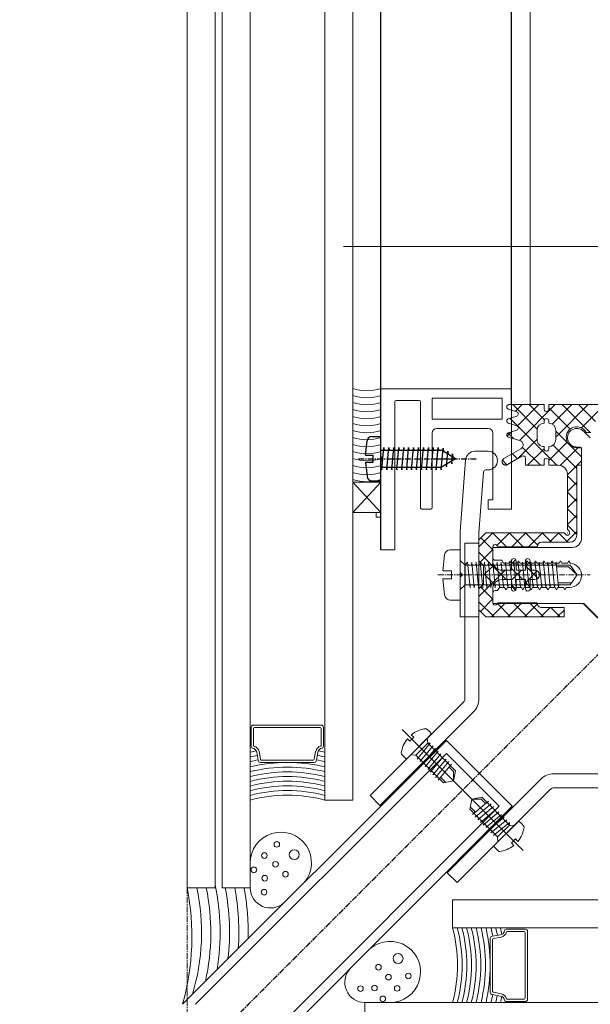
# Model space of a CAD drawing. Header units: inches. Extents: x -647532 to 3008597, y -136987 to 2557681.
# Tile 42 of 153: x 45259 to 45382, y 36270 to 36481. Entities that reach past the tile are written whole.
import ezdxf
from ezdxf import colors
from ezdxf.entities.mleader import LeaderData, LeaderLine
from ezdxf.enums import TextEntityAlignment as Align
from ezdxf.math import Vec2, Vec3

# ---------------------------------------------------------------- set-up
doc = ezdxf.new("R2010")
doc.units = ezdxf.units.IN
doc.header["$MEASUREMENT"] = 0
for name, pattern in [('BIAL-IT1I-KGD-001-IN-DWG-141 LEVEL 2 - OVERALL FIRE EXIT PLAN$0$CENTER', [2, 1.25, -0.25, 0.25, -0.25]), ('BIAL-IT1I-KGD-001-IN-DWG-141 LEVEL 2 - OVERALL FIRE EXIT PLAN$0$CENTER2', [28.575, 19.05, -3.175, 3.175, -3.175]), ('BIAL-IT1I-KGD-001-IN-DWG-141 LEVEL 2 - OVERALL FIRE EXIT PLAN$0$DASHED', [0.75, 0.5, -0.25]), ('BIAL-IT1I-KGD-001-IN-DWG-141 LEVEL 2 - OVERALL FIRE EXIT PLAN$0$HIDDEN', [9.525, 6.35, -3.175])]:
    doc.linetypes.add(name, pattern=pattern)
doc.layers.add('ARCH', color=8, linetype='Continuous')
for name, color, linetype, lineweight in [('FURN', 8, 'Continuous', 5), ('FURN-HATCH', 8, 'Continuous', 5), ('YD-EXTERNAL 1', 8, 'Continuous', 5)]:
    doc.layers.add(name, color=color, linetype=linetype, lineweight=lineweight)
doc.styles.add('ARIAL', font='arial.ttf')
doc.styles.get("Standard").update_dxf_attribs({"font": 'arial.ttf'})

# ---------------------------------------------------------------- blocks, each defined once
blk = doc.blocks.new('BIAL-IT1I-KGD-001-IN-DWG-141 LEVEL 2 - OVERALL FIRE EXIT PLAN$0$A$C258E6B3D')
for p, q in [((12585.52, 167.94), (12585.52, 2476.44)), ((12725.52, 191.35), (12725.52, 2476.44)), ((12731.52, 2476.44), (12731.52, 191.35)), ((12747.52, 172.55), (12747.52, 2476.44)), ((12698.49, 213.08), (12698.49, 246.42)), ((12701.49, 246.42), (12701.49, 213.08)), ((12668.71, 226.07), (12661.99, 219.35)), ((12619.38, 218.37), (12622.97, 221.96)), ((12624.36, 218.96), (12620.36, 222.96)), ((12619.38, 214.84), (12625.38, 220.84)), ((12626.33, 213.46), (12619.38, 220.41)), ((12625.08, 219.41), (12626.53, 220.87)), ((12625.38, 219.98), (12625.38, 220.96)), ((12625.08, 213.46), (12630.57, 218.96)), ((12628.05, 212.9), (12633.11, 217.96)), ((12628.49, 218.7), (12628.49, 218)), ((12628.63, 217.96), (12628.63, 218.96)), ((12632.43, 214.43), (12628.63, 218.23)), ((12628.79, 219), (12647.99, 219)), ((12647.99, 219), (12628.79, 219)), ((12632.38, 218.02), (12631.43, 218.96)), ((12632.38, 217.96), (12632.38, 218.96)), ((12634.43, 215.96), (12632.43, 217.96)), ((12634.65, 215.96), (12636.65, 217.96)), ((12637.97, 215.96), (12635.97, 217.96)), ((12638.18, 215.96), (12640.18, 217.96)), ((12641.5, 215.96), (12639.5, 217.96)), ((12641.72, 215.96), (12643.72, 217.96)), ((12645.04, 215.96), (12643.04, 217.96)), ((12645.25, 215.96), (12647.25, 217.96)), ((12648.88, 215.66), (12646.57, 217.96)), ((12655.88, 218.02), (12653.78, 216.56)), ((12655.88, 218.02), (12654.14, 216.2)), ((12655.88, 218.02), (12657.97, 216.56)), ((12661.99, 219.35), (12661.99, 200)), ((12623.57, 212.69), (12619.38, 216.88)), ((12620.04, 211.96), (12624.63, 216.55)), ((12631.36, 211.96), (12627.38, 215.95)), ((12646.88, 214.05), (12648.88, 216.05)), ((12649.99, 200), (12649.99, 217)), ((12653.4, 216.59), (12652.89, 216.3)), ((12652.89, 216.3), (12653.39, 216.01)), ((12653.39, 216.01), (12653.39, 214.79)), ((12653.78, 194.04), (12653.78, 216.56)), ((12654.14, 213.66), (12654.14, 216.2)), ((12657.61, 213.99), (12657.61, 216.81)), ((12657.97, 194.04), (12657.97, 216.56)), ((12658.59, 215.69), (12658.59, 216.4)), ((12659.09, 215.4), (12658.59, 215.69)), ((12658.59, 215.11), (12659.09, 215.4)), ((12664.88, 213.8), (12663.42, 215.26)), ((12627.05, 205.67), (12619.38, 213.34)), ((12622.31, 203.62), (12632.38, 213.7)), ((12648.88, 212.12), (12646.88, 214.12)), ((12653.39, 214.79), (12652.89, 214.5)), ((12652.89, 214.5), (12653.39, 214.21)), ((12653.14, 213.57), (12658.62, 214.08)), ((12653.78, 213.5), (12653.14, 213.57)), ((12653.14, 212.66), (12658.62, 213.18)), ((12653.39, 214.21), (12653.39, 212.99)), ((12658.62, 214.08), (12657.97, 214.15)), ((12658.62, 213.18), (12657.97, 213.24)), ((12658.59, 213.89), (12658.59, 215.11)), ((12659.09, 213.6), (12658.59, 213.89)), ((12658.59, 213.31), (12659.09, 213.6)), ((12658.59, 212.09), (12658.59, 213.31)), ((12662.88, 212.38), (12664.88, 214.38)), ((12619.38, 207.77), (12622.64, 211.03)), ((12646.88, 210.52), (12648.88, 212.52)), ((12653.39, 212.99), (12652.89, 212.7)), ((12652.89, 212.7), (12653.39, 212.41)), ((12653.39, 211.19), (12652.89, 210.9)), ((12653.78, 212.6), (12653.14, 212.66)), ((12653.14, 211.76), (12658.62, 212.27)), ((12653.78, 211.69), (12653.14, 211.76)), ((12653.14, 210.85), (12658.62, 211.36)), ((12653.39, 212.41), (12653.39, 211.19)), ((12658.62, 212.27), (12657.97, 212.34)), ((12658.62, 211.36), (12657.97, 211.43)), ((12659.09, 211.8), (12658.59, 212.09)), ((12658.59, 211.51), (12659.09, 211.8)), ((12658.59, 210.29), (12658.59, 211.51)), ((12664.88, 210.27), (12662.88, 212.27)), ((12701.78, 212.37), (12721.82, 192.33)), ((12623.95, 205.23), (12619.38, 209.8)), ((12619.38, 204.23), (12624.63, 209.48)), ((12630.97, 205.29), (12626.79, 209.46)), ((12628.54, 206.32), (12632.38, 210.16)), ((12632.38, 207.41), (12628.83, 210.96)), ((12632.38, 210.95), (12632.36, 210.96)), ((12649.88, 207.59), (12646.88, 210.59)), ((12646.88, 206.98), (12649.45, 209.56)), ((12652.89, 210.9), (12653.39, 210.61)), ((12653.39, 209.39), (12652.89, 209.1)), ((12652.89, 209.1), (12653.39, 208.81)), ((12653.78, 210.78), (12653.14, 210.85)), ((12653.14, 209.94), (12658.62, 210.46)), ((12653.78, 209.87), (12653.14, 209.94)), ((12653.14, 209.03), (12658.62, 209.55)), ((12653.78, 208.97), (12653.14, 209.03)), ((12653.39, 210.61), (12653.39, 209.39)), ((12653.93, 206.96), (12656.61, 209.64)), ((12657.57, 206.96), (12655.04, 209.5)), ((12658.62, 210.46), (12657.97, 210.52)), ((12658.62, 209.55), (12657.97, 209.61)), ((12659.09, 210), (12658.59, 210.29)), ((12658.59, 209.71), (12659.09, 210)), ((12658.59, 208.49), (12658.59, 209.71)), ((12661.88, 207.84), (12664.88, 210.84)), ((12664.88, 206.73), (12662.12, 209.49)), ((12719.7, 190.21), (12699.66, 210.25)), ((8495.52, 207.96), (12619.45, 207.96)), ((12649.88, 204.05), (12646.88, 207.05)), ((12653.39, 207.59), (12652.89, 207.3)), ((12652.89, 207.3), (12653.39, 207.01)), ((12654.04, 206.96), (12653.04, 207.96)), ((12653.14, 208.13), (12658.62, 208.64)), ((12653.78, 208.06), (12653.14, 208.13)), ((12653.14, 207.22), (12658.62, 207.73)), ((12653.78, 207.15), (12653.14, 207.22)), ((12653.14, 206.31), (12658.62, 206.83)), ((12653.39, 208.81), (12653.39, 207.59)), ((12653.39, 207.01), (12653.39, 205.79)), ((12657.47, 206.96), (12658.47, 207.96)), ((12658.62, 208.64), (12657.97, 208.71)), ((12658.62, 207.73), (12657.97, 207.8)), ((12658.62, 206.83), (12657.97, 206.89)), ((12659.09, 208.2), (12658.59, 208.49)), ((12658.59, 207.91), (12659.09, 208.2)), ((12658.59, 206.69), (12658.59, 207.91)), ((12661.88, 204.3), (12664.88, 207.3)), ((12731.81, 206.92), (12731.81, 202.92)), ((12746.81, 207.42), (12732.31, 207.42)), ((12746.61, 206.92), (12732.51, 206.92)), ((12747.31, 202.92), (12747.31, 206.92)), ((12620.82, 204.83), (12619.38, 206.27)), ((12620.55, 203.96), (12620.9, 205.12)), ((12629.91, 204.16), (12630.99, 205.24)), ((12646.88, 203.45), (12649.88, 206.45)), ((12653.5, 203.96), (12652.59, 204.87)), ((12653.39, 205.79), (12652.89, 205.5)), ((12652.89, 205.5), (12653.39, 205.21)), ((12653.78, 206.25), (12653.14, 206.31)), ((12653.14, 205.41), (12658.62, 205.92)), ((12653.78, 205.34), (12653.14, 205.41)), ((12653.14, 204.5), (12658.62, 205.01)), ((12653.39, 205.21), (12653.39, 203.99)), ((12654.47, 203.96), (12656.88, 206.38)), ((12657.04, 203.96), (12654.88, 206.12)), ((12658.62, 205.92), (12657.97, 205.99)), ((12658.62, 205.01), (12657.97, 205.08)), ((12658, 203.96), (12658.99, 204.95)), ((12659.09, 206.4), (12658.59, 206.69)), ((12658.59, 206.11), (12659.09, 206.4)), ((12658.59, 204.89), (12658.59, 206.11)), ((12659.09, 204.6), (12658.59, 204.89)), ((12664.88, 203.2), (12661.88, 206.2)), ((12709.18, 206.1), (12708.63, 205.52)), ((12708.63, 205.52), (12714, 200.15)), ((12709.69, 206.59), (12709.18, 206.1)), ((12712.45, 204.82), (12713.3, 203.97)), ((12732.31, 206.72), (12732.31, 203.01)), ((12746.81, 206.72), (12746.81, 203.01)), ((12622.6, 203.05), (12622.47, 203.18)), ((12626.14, 203.04), (12625.2, 203.99)), ((12625.44, 203.22), (12626.7, 204.48)), ((12631.31, 202.02), (12632.28, 202.99)), ((12649.55, 200.84), (12646.88, 203.52)), ((12646.88, 199.91), (12649.88, 202.91)), ((12651.03, 196.99), (12656.88, 202.84)), ((12653.39, 203.99), (12652.89, 203.7)), ((12652.89, 203.7), (12653.39, 203.41)), ((12653.78, 204.43), (12653.14, 204.5)), ((12653.14, 203.59), (12658.62, 204.11)), ((12653.78, 203.52), (12653.14, 203.59)), ((12653.14, 202.68), (12658.62, 203.2)), ((12653.78, 202.62), (12653.14, 202.68)), ((12653.39, 203.41), (12653.39, 202.27)), ((12660.47, 196.99), (12654.88, 202.59)), ((12658.62, 204.11), (12657.97, 204.17)), ((12658.62, 203.2), (12657.97, 203.26)), ((12658.59, 204.31), (12659.09, 204.6)), ((12658.59, 203.09), (12658.59, 204.31)), ((12659.09, 202.8), (12658.59, 203.09)), ((12658.59, 202.51), (12659.09, 202.8)), ((12664.88, 199.66), (12661.88, 202.66)), ((12662.04, 200.94), (12664.88, 203.77)), ((12705.47, 204.15), (12691.33, 190.01)), ((12709.48, 203.54), (12703.54, 197.6)), ((12762.04, 147.59), (12705.47, 204.15)), ((12708.34, 202.98), (12711.17, 199.58)), ((12708.66, 202.73), (12708.34, 202.98)), ((12708.91, 203.54), (12711.74, 200.15)), ((12709.48, 203.54), (12708.91, 203.54)), ((12709.48, 203.54), (12709.55, 204.6)), ((12709.48, 203.54), (12712.02, 201)), ((12653.39, 202.27), (12652.74, 201.9)), ((12652.74, 201.9), (12652.74, 200.5)), ((12653.14, 201.78), (12658.62, 202.29)), ((12653.78, 201.71), (12653.14, 201.78)), ((12653.14, 200.87), (12658.62, 201.38)), ((12653.78, 200.8), (12653.14, 200.87)), ((12653.14, 199.96), (12658.62, 200.48)), ((12658.62, 202.29), (12657.97, 202.36)), ((12658.62, 201.38), (12657.97, 201.45)), ((12658.62, 200.48), (12657.97, 200.54)), ((12658.59, 201.37), (12658.59, 202.51)), ((12659.24, 201), (12658.59, 201.37)), ((12659.24, 200.5), (12659.24, 201)), ((12705.47, 201.33), (12694.16, 190.01)), ((12759.21, 147.59), (12705.47, 201.33)), ((12706.07, 200.72), (12708.91, 197.32)), ((12706.4, 200.46), (12706.07, 200.72)), ((12712.02, 201), (12706.08, 195.06)), ((12706.64, 201.28), (12709.48, 197.89)), ((12706.97, 201.03), (12706.64, 201.28)), ((12707.2, 201.85), (12710.04, 198.45)), ((12707.53, 201.6), (12707.2, 201.85)), ((12707.77, 202.42), (12710.61, 199.02)), ((12708.1, 202.16), (12707.77, 202.42)), ((12712.02, 201), (12713.08, 201.07)), ((12714.58, 200.7), (12714, 200.15)), ((12715.07, 201.21), (12714.58, 200.7)), ((12733.31, 199.92), (12733, 201.64)), ((12733.81, 200.12), (12733.49, 201.75)), ((12745.31, 200.12), (12745.64, 201.75)), ((12745.81, 199.92), (12746.12, 201.64)), ((12629.38, 196.14), (12629.38, 198.96)), ((12629.38, 196.14), (12629.38, 198.96)), ((12633.38, 198.96), (12633.38, 198.46)), ((12633.38, 198.96), (12633.38, 198.46)), ((12649.87, 196.99), (12646.88, 199.98)), ((12647.94, 197.43), (12650.47, 199.96)), ((12652.24, 200), (12649.99, 200)), ((12653.14, 197.26), (12650.43, 199.96)), ((12653.78, 199.9), (12653.14, 199.96)), ((12653.14, 199.06), (12658.62, 199.57)), ((12653.78, 198.99), (12653.14, 199.06)), ((12653.14, 198.19), (12658.62, 198.71)), ((12655.94, 197.99), (12653.76, 200.17)), ((12655.57, 197.99), (12657.83, 200.26)), ((12658.62, 199.57), (12657.97, 199.64)), ((12658.62, 198.71), (12657.97, 198.77)), ((12658.49, 197.38), (12661.07, 199.96)), ((12661.99, 200), (12659.74, 200)), ((12663.69, 197.31), (12661.04, 199.96)), ((12661.64, 196.99), (12664.88, 200.23)), ((12704.9, 198.4), (12703.95, 197.45)), ((12704.38, 199.02), (12707.21, 195.62)), ((12704.7, 198.77), (12704.38, 199.02)), ((12704.94, 199.59), (12707.78, 196.19)), ((12705.27, 199.33), (12704.94, 199.59)), ((12705.51, 200.15), (12708.35, 196.75)), ((12705.83, 199.9), (12705.51, 200.15)), ((12710.04, 198.45), (12709.72, 198.7)), ((12710.61, 199.02), (12710.29, 199.26)), ((12711.17, 199.58), (12710.86, 199.83)), ((12711.74, 200.15), (12711.42, 200.4)), ((12711.74, 200.15), (12711.42, 200.4)), ((12733.81, 199.42), (12745.31, 199.42)), ((12734.01, 199.92), (12745.11, 199.92)), ((12633.84, 197.96), (12646.88, 196.99)), ((12633.84, 197.96), (12646.88, 196.99)), ((12646.88, 196.99), (12664.88, 196.99)), ((12646.88, 196.99), (12664.88, 196.99)), ((12653.09, 196.99), (12648.38, 196.99)), ((12682.41, 196.99), (12649.06, 196.99)), ((12649.06, 196.99), (12649.06, 193.99)), ((12653.78, 198.12), (12653.14, 198.19)), ((12653.14, 197.28), (12658.62, 197.8)), ((12653.78, 197.22), (12653.14, 197.28)), ((12653.14, 196.38), (12658.62, 196.89)), ((12653.78, 196.31), (12653.14, 196.38)), ((12658.62, 197.8), (12657.97, 197.86)), ((12658.62, 196.89), (12657.97, 196.96)), ((12663.38, 196.99), (12658.88, 196.99)), ((12664.88, 196.99), (12664.88, 192.99)), ((12664.88, 196.99), (12664.88, 192.99)), ((12703.96, 195.48), (12703.54, 197.6)), ((12703.96, 195.48), (12703.95, 197.45)), ((12706.7, 196.24), (12705.61, 195.15)), ((12707.78, 196.19), (12707.46, 196.44)), ((12708.35, 196.75), (12708.03, 197)), ((12708.91, 197.32), (12708.59, 197.57)), ((12709.48, 197.89), (12709.16, 198.13)), ((12646.66, 193), (12631.23, 194.14)), ((12646.66, 193), (12631.23, 194.14)), ((12653.14, 195.47), (12658.62, 195.98)), ((12653.78, 195.4), (12653.14, 195.47)), ((12653.15, 194.56), (12658.62, 195.08)), ((12653.78, 194.04), (12653.15, 194.56)), ((12658.62, 195.98), (12657.97, 196.05)), ((12658.62, 195.08), (12657.97, 195.14)), ((12658.62, 195.08), (12657.97, 195.14)), ((12705.28, 175.78), (12685.24, 195.82)), ((12703.96, 195.48), (12706.08, 195.06)), ((12707.21, 195.62), (12706.9, 195.87)), ((12655.38, 192.99), (12646.8, 192.99)), ((12655.38, 192.99), (12646.8, 192.99)), ((12649.06, 193.99), (12682.41, 193.99)), ((12650.48, 190.86), (12650.48, 192.99)), ((12650.48, 192.99), (12661.28, 192.99)), ((12653.78, 194.04), (12652.78, 192.99)), ((12653.78, 194.04), (12657.97, 194.04)), ((12655.88, 193.49), (12655.38, 192.99)), ((12655.88, 193.49), (12655.38, 192.99)), ((12656.38, 192.99), (12655.88, 193.49)), ((12656.38, 192.99), (12655.88, 193.49)), ((12664.88, 192.99), (12656.38, 192.99)), ((12664.88, 192.99), (12656.38, 192.99)), ((12657.97, 194.04), (12658.98, 192.99)), ((12661.28, 190.86), (12661.28, 192.99)), ((12683.12, 193.7), (12703.16, 173.66)), ((12721.82, 192.33), (12719.7, 190.21)), ((12655.03, 189.25), (12655.03, 191.11)), ((12655.03, 191.11), (12656.73, 191.11)), ((12656.73, 189.25), (12656.73, 191.11)), ((12691.33, 190.01), (12747.9, 133.44)), ((12691.94, 186.01), (12697.88, 191.95)), ((12694.16, 190.01), (12747.9, 136.27)), ((12695.33, 189.98), (12698.73, 187.14)), ((12695.59, 189.65), (12695.33, 189.98)), ((12695.9, 190.54), (12699.3, 187.7)), ((12696.15, 190.22), (12695.9, 190.54)), ((12696.46, 191.11), (12699.86, 188.27)), ((12696.72, 190.78), (12696.46, 191.11)), ((12697.09, 190.59), (12698.03, 191.53)), ((12700, 191.52), (12697.88, 191.95)), ((12700, 191.52), (12698.03, 191.53)), ((12700, 191.52), (12700.43, 189.4)), ((12731.52, 191.35), (12725.52, 191.35)), ((12655.03, 189.25), (12651.6, 189.62)), ((12660.16, 189.62), (12656.73, 189.25)), ((12693.63, 188.28), (12697.03, 185.44)), ((12693.89, 187.95), (12693.63, 188.28)), ((12694.2, 188.85), (12697.6, 186.01)), ((12694.45, 188.52), (12694.2, 188.85)), ((12694.49, 183.46), (12700.43, 189.4)), ((12694.77, 189.41), (12698.16, 186.57)), ((12695.02, 189.08), (12694.77, 189.41)), ((12699.3, 187.7), (12699.05, 188.02)), ((12699.24, 188.78), (12700.33, 189.87)), ((12699.86, 188.27), (12699.61, 188.59)), ((12688.89, 185.79), (12689.38, 186.3)), ((12689.38, 186.3), (12689.96, 186.85)), ((12689.96, 186.85), (12695.34, 181.48)), ((12691.94, 186.01), (12690.89, 185.93)), ((12691.94, 186.57), (12695.34, 183.74)), ((12691.94, 186.01), (12691.94, 186.57)), ((12691.94, 186.01), (12694.49, 183.46)), ((12692.5, 187.15), (12695.9, 184.31)), ((12692.76, 186.82), (12692.5, 187.15)), ((12693.07, 187.71), (12696.47, 184.87)), ((12693.32, 187.39), (12693.07, 187.71)), ((12697.03, 185.44), (12696.79, 185.76)), ((12697.6, 186.01), (12697.35, 186.32)), ((12698.16, 186.57), (12697.92, 186.89)), ((12698.73, 187.14), (12698.48, 187.46)), ((12623.38, 184.46), (12623.38, 184.46)), ((12623.38, 184.46), (12623.38, 184.46)), ((12695.34, 183.74), (12695.09, 184.06)), ((12695.34, 183.74), (12695.09, 184.06)), ((12695.9, 184.31), (12695.65, 184.63)), ((12696.47, 184.87), (12696.22, 185.19)), ((12690.67, 183.04), (12691.52, 182.19)), ((12694.49, 183.46), (12694.41, 182.4)), ((12694.78, 180.9), (12695.34, 181.48)), ((12694.27, 180.41), (12694.78, 180.9)), ((12703.16, 173.66), (12705.28, 175.78)), ((12753.52, 172.55), (12747.52, 172.55)), ((12704.14, 169.96), (8473.52, 169.96)), ((12704.14, 163.96), (12704.14, 169.96)), ((8473.52, 163.96), (12704.14, 163.96)), ((12688.06, 148.67), (12688.06, 163.17)), ((12688.56, 163.67), (12692.56, 163.67)), ((12688.56, 148.87), (12688.56, 162.97)), ((12688.76, 163.17), (12692.47, 163.17)), ((12695.56, 162.17), (12693.84, 162.48)), ((12695.36, 161.67), (12693.73, 161.99)), ((12695.56, 161.47), (12695.56, 150.37)), ((12696.06, 161.67), (12696.06, 150.17)), ((12695.36, 150.17), (12693.73, 149.85)), ((12722.94, 147.96), (8473.52, 147.96)), ((12692.56, 148.17), (12688.56, 148.17)), ((12688.76, 148.67), (12692.47, 148.67)), ((12695.56, 149.67), (12693.84, 149.36)), ((12722.94, 141.96), (12722.94, 147.96)), ((8473.52, 141.96), (12722.94, 141.96)), ((12722.94, 140.44), (8473.52, 140.44)), ((12722.94, 134.44), (12722.94, 140.44)), ((8473.52, 134.44), (12722.94, 134.44))]:
    blk.add_line(p, q)
at = {"linetype": 'BIAL-IT1I-KGD-001-IN-DWG-141 LEVEL 2 - OVERALL FIRE EXIT PLAN$0$CENTER'}
for p, q in [((11989.4, 906.08), (12756.28, 139.2)), ((12010.58, 884.9), (12777.46, 118.03)), ((12655.88, 188.19), (12655.88, 220.82)), ((12712.45, 204.82), (12712.98, 205.35)), ((12713.3, 203.97), (12713.83, 204.5)), ((12690.67, 183.04), (12690.13, 182.5)), ((12691.52, 182.19), (12690.98, 181.65)), ((12722.94, 134.44), (12766.04, 134.44))]:
    blk.add_line(p, q, dxfattribs=at)
at = {"linetype": 'BIAL-IT1I-KGD-001-IN-DWG-141 LEVEL 2 - OVERALL FIRE EXIT PLAN$0$DASHED'}
blk.add_line((12725.52, 279.44), (12725.52, 191.35), dxfattribs=at)
at = {"linetype": 'BIAL-IT1I-KGD-001-IN-DWG-141 LEVEL 2 - OVERALL FIRE EXIT PLAN$0$HIDDEN'}
for p, q in [((12661.99, 219.48), (12668.99, 226.49)), ((12661.99, 205.24), (12661.99, 219.48)), ((12619.38, 203.46), (12619.38, 203.96)), ((12620.36, 203.32), (12620.55, 203.96)), ((12622.4, 203.31), (12622.2, 203.96)), ((12623.35, 203.31), (12623.55, 203.96)), ((12625.4, 203.31), (12625.2, 203.96)), ((12626.35, 203.31), (12626.55, 203.96)), ((12630.95, 202.32), (12630.02, 203.96)), ((12632.24, 203.09), (12631.73, 203.96))]:
    blk.add_line(p, q, dxfattribs=at)
at = {"linetype": 'Continuous'}
for p, q in [((12619.38, 211.96), (12619.38, 222.96)), ((12632.38, 218.96), (12628.63, 218.96)), ((12647.38, 217.96), (12632.38, 217.96)), ((12634.38, 215.96), (12646.17, 215.96)), ((12646.17, 215.96), (12646.53, 216.32)), ((12646.83, 215.96), (12646.93, 215.96)), ((12646.88, 215.91), (12646.88, 216.01)), ((12646.88, 215.26), (12647.24, 215.61)), ((12646.88, 198.49), (12646.88, 215.26)), ((12647.24, 215.61), (12647.24, 215.61)), ((12648.88, 216.46), (12648.88, 210.46)), ((12662.88, 210.46), (12662.88, 215.26)), ((12662.88, 215.26), (12664.88, 215.26)), ((12664.88, 215.26), (12664.88, 198.49)), ((12624.88, 213.46), (12626.88, 213.46)), ((12632.38, 211.96), (12632.38, 213.96)), ((12620.38, 211.96), (12619.38, 211.96)), ((12622.88, 211.96), (12623.38, 211.96)), ((12628.88, 211.96), (12628.38, 211.96)), ((12632.38, 211.96), (12631.38, 211.96)), ((12619.38, 203.96), (12619.38, 210.96)), ((12619.38, 210.96), (12620.38, 210.96)), ((12622.88, 210.96), (12623.38, 210.96)), ((12624.88, 209.46), (12626.88, 209.46)), ((12628.88, 210.96), (12628.38, 210.96)), ((12632.38, 210.96), (12631.38, 210.96)), ((12632.38, 206.96), (12632.38, 210.96)), ((12649.88, 209.46), (12649.88, 200.96)), ((12654.88, 207.96), (12654.88, 208.96)), ((12656.88, 208.96), (12656.88, 207.96)), ((12661.88, 200.96), (12661.88, 209.46)), ((12632.38, 206.96), (12630.86, 206.96)), ((12652.88, 207.96), (12654.88, 207.96)), ((12654.88, 206.96), (12652.88, 206.96)), ((12654.88, 204.96), (12654.88, 206.96)), ((12656.88, 207.96), (12658.88, 207.96)), ((12656.88, 206.96), (12656.88, 204.96)), ((12658.88, 206.96), (12656.88, 206.96)), ((12622.2, 203.96), (12621.85, 205.12)), ((12623.55, 203.96), (12623.9, 205.12)), ((12625.2, 203.96), (12624.85, 205.12)), ((12626.55, 203.96), (12627.07, 205.76)), ((12630.02, 203.96), (12628.89, 205.96)), ((12631.73, 203.96), (12630.43, 206.21)), ((12652.88, 204.96), (12654.88, 204.96)), ((12656.88, 204.96), (12658.88, 204.96)), ((12654.88, 203.96), (12652.88, 203.96)), ((12654.88, 201.96), (12654.88, 203.96)), ((12656.88, 203.96), (12656.88, 201.96)), ((12658.88, 203.96), (12656.88, 203.96)), ((12648.38, 196.99), (12646.88, 198.49)), ((12649.88, 199.96), (12652.88, 199.96)), ((12658.88, 199.96), (12661.88, 199.96)), ((12663.38, 196.99), (12664.88, 198.49)), ((12652.88, 196.99), (12653.88, 197.99)), ((12657.88, 197.99), (12653.88, 197.99)), ((12658.88, 196.99), (12657.88, 197.99))]:
    blk.add_line(p, q, dxfattribs=at)
at = {"linetype": 'BIAL-IT1I-KGD-001-IN-DWG-141 LEVEL 2 - OVERALL FIRE EXIT PLAN$0$CENTER2'}
for p, q in [((12701.75, 193.27), (12714.94, 206.46)), ((12702.21, 193.73), (12689.02, 180.54))]:
    blk.add_line(p, q, dxfattribs=at)
at = {"lineweight": -3, "ltscale": 1000}
for p, q in [((12619.45, 203.96), (8497.52, 203.96)), ((12650.54, 175.96), (8497.52, 175.96))]:
    blk.add_line(p, q, dxfattribs=at)
at = {"linetype": 'ByBlock'}
for p, q in [((12615.97, 175.96), (12615.97, 203.96)), ((12615.97, 203.96), (12641.77, 203.96)), ((12641.77, 203.96), (12641.77, 198.96)), ((12617.97, 201.96), (12617.97, 186.96)), ((12622.47, 201.96), (12617.97, 201.96)), ((12622.47, 186.96), (12622.47, 201.96)), ((12624.47, 198.96), (12624.47, 187.96)), ((12639.77, 199.96), (12625.47, 199.96)), ((12639.77, 198.96), (12639.77, 199.96)), ((12641.77, 198.96), (12639.77, 198.96)), ((12617.97, 186.96), (12622.47, 186.96)), ((12625.47, 186.96), (12641.47, 186.96)), ((12641.77, 186.66), (12641.77, 184.76)), ((12618.47, 184.16), (12618.47, 179.26)), ((12641.47, 184.46), (12618.77, 184.46)), ((12618.77, 178.96), (12650.47, 178.96)), ((12650.47, 178.96), (12650.47, 175.96)), ((12630.47, 175.96), (12615.97, 175.96)), ((12630.97, 176.46), (12630.47, 175.96)), ((12631.47, 175.96), (12630.97, 176.46)), ((12642.47, 175.96), (12631.47, 175.96)), ((12642.47, 175.96), (12635.97, 169.96)), ((12642.47, 169.96), (12635.97, 175.96)), ((12642.47, 175.96), (12635.97, 175.96)), ((12635.97, 175.96), (12635.97, 169.96)), ((12642.47, 169.96), (12642.47, 175.96)), ((12642.47, 174.96), (12642.47, 175.96)), ((12650.47, 175.96), (12643.47, 175.96)), ((12643.47, 175.96), (12643.47, 174.96)), ((12650.47, 175.96), (12650.47, 175.96)), ((12643.47, 174.96), (12642.47, 174.96)), ((12635.97, 169.96), (12642.47, 169.96))]:
    blk.add_line(p, q, dxfattribs=at)
at = {"linetype": 'BIAL-IT1I-KGD-001-IN-DWG-141 LEVEL 2 - OVERALL FIRE EXIT PLAN$0$CENTER', "lineweight": -3}
blk.add_line((12630.97, 171.16), (12630.97, 196.54), dxfattribs=at)
at = {"linetype": 'Continuous', "lineweight": -3}
for q in [(12629.16, 188.99), (12632.77, 188.99)]:
    blk.add_line((12630.97, 191.96), q, dxfattribs=at)
at = {"lineweight": -3}
for p, q in [((12629.33, 190.32), (12630.01, 190.38)), ((12632.72, 190.03), (12629.33, 190.32)), ((12629.94, 191.33), (12630.62, 191.39)), ((12632.04, 191.15), (12629.94, 191.33)), ((12630.97, 188.01), (12630.97, 191.96)), ((12631.49, 191.1), (12632.04, 191.15)), ((12632.17, 189.98), (12632.72, 190.03)), ((12628.55, 188.27), (12629.16, 188.32)), ((12633.38, 187.86), (12628.55, 188.27)), ((12628.72, 189.32), (12629.4, 189.37)), ((12633.38, 188.92), (12628.72, 189.32)), ((12629.16, 175.96), (12629.16, 188.99)), ((12632.77, 175.96), (12632.77, 188.99)), ((12632.77, 188.86), (12633.38, 188.92)), ((12632.77, 187.81), (12633.38, 187.86)), ((12628.55, 187.21), (12629.16, 187.27)), ((12633.38, 186.8), (12628.55, 187.21)), ((12628.55, 186.16), (12629.16, 186.21)), ((12633.38, 185.74), (12628.55, 186.16)), ((12632.77, 186.75), (12633.38, 186.8)), ((12632.77, 185.69), (12633.38, 185.74)), ((12628.55, 185.1), (12629.16, 185.15)), ((12633.38, 184.69), (12628.55, 185.1)), ((12628.55, 184.04), (12629.16, 184.09)), ((12633.38, 183.63), (12628.55, 184.04)), ((12632.77, 184.63), (12633.38, 184.69)), ((12632.77, 183.57), (12633.38, 183.63)), ((12628.55, 182.98), (12629.16, 183.03)), ((12633.38, 182.57), (12628.55, 182.98)), ((12628.55, 181.92), (12629.16, 181.97)), ((12633.38, 181.51), (12628.55, 181.92)), ((12632.77, 182.51), (12633.38, 182.57)), ((12632.77, 181.46), (12633.38, 181.51)), ((12628.55, 180.86), (12629.16, 180.92)), ((12633.38, 180.45), (12628.55, 180.86)), ((12628.55, 179.81), (12629.16, 179.86)), ((12633.38, 179.39), (12628.55, 179.81)), ((12632.77, 180.4), (12633.38, 180.45)), ((12632.77, 179.34), (12633.38, 179.39)), ((12628.55, 178.75), (12629.16, 178.8)), ((12633.38, 178.34), (12628.55, 178.75)), ((12628.55, 177.69), (12629.16, 177.74)), ((12633.38, 177.28), (12628.55, 177.69)), ((12632.77, 178.28), (12633.38, 178.34)), ((12632.77, 177.22), (12633.38, 177.28)), ((12635.7, 175.96), (12626.23, 175.96)), ((12626.23, 174.01), (12626.23, 175.96)), ((12628.55, 176.63), (12629.16, 176.68)), ((12628.55, 176.63), (12629.16, 176.68)), ((12633.37, 176.21), (12628.55, 176.63)), ((12632.77, 175.96), (12633.37, 176.21)), ((12635.7, 174.01), (12635.7, 175.96)), ((12630.2, 172.67), (12630.2, 174.31)), ((12631.73, 174.31), (12630.2, 174.31)), ((12631.73, 172.67), (12631.73, 174.31)), ((12630.2, 172.67), (12627.12, 173.02)), ((12631.73, 172.67), (12634.82, 173.02))]:
    blk.add_line(p, q, dxfattribs=at)
for centre, radius in [((12741.82, 181.86), 0.599), ((12738.09, 179.66), 1.06), ((12744.48, 179.46), 0.599), ((12742.08, 177.6), 0.599), ((12739.95, 175.46), 0.599), ((12744.41, 174.6), 0.599), ((12746.74, 176.4), 0.599), ((12744.54, 171.6), 0.599), ((12715.82, 157.39), 1.06), ((12713.63, 153.67), 0.599), ((12720.02, 155.53), 0.599), ((12717.89, 153.4), 0.599), ((12716.02, 151.01), 0.599), ((12720.88, 151.07), 0.599), ((12723.88, 150.94), 0.599), ((12719.09, 148.75), 0.599)]:
    blk.add_circle(centre, radius)
for centre, radius, start, end in [((12626.38, 217.96), 2.25, 116.3878, 360), ((12626.49, 218), 2, 135, 0.0049), ((12628.79, 218.7), 0.3, 90, 180), ((12647.99, 217), 2, 0, 90), ((12655.99, 216.4), 2.6, 0.0043, 175.7472), ((12702.49, 213.08), 4, 180, 225), ((12702.49, 213.08), 1, 180, 225), ((12732.31, 206.92), 0.5, 90, 180), ((12732.51, 206.72), 0.2, 90, 180), ((12746.61, 206.72), 0.2, 0, 90), ((12746.81, 206.92), 0.5, 0, 90), ((12709.86, 206.42), 0.24, 91.014, 133.8632), ((12709.15, 200.56), 6.14, 51.3352, 83.3794), ((12709.04, 200.67), 6.14, 6.6206, 38.6655), ((12732.31, 202.92), 0.5, 180, 270), ((12732.41, 203.01), 0.1, 180, 255.7185), ((12732.02, 201.46), 1.5, 11.1736, 75.7185), ((12747.11, 201.46), 1.5, 104.2815, 168.8264), ((12746.71, 203.01), 0.1, 284.2815, 0), ((12746.81, 202.92), 0.5, 270, 0), ((12631.38, 198.96), 2, 0, 180), ((12652.24, 200.5), 0.5, 270, 0), ((12659.74, 200.5), 0.5, 180, 270), ((12714.9, 201.38), 0.24, 316.1368, 358.9859), ((12737.52, 178.72), 23.67, 101.261, 104.6814), ((12737.52, 178.72), 22.67, 101.1806, 105.3445), ((12732.02, 201.46), 1, 10.2197, 84.3894), ((12741.52, 178.72), 22.67, 74.6555, 78.6096), ((12747.11, 201.46), 1, 95.6106, 169.7803), ((12741.52, 178.72), 23.67, 75.3186, 78.5508), ((12633.88, 198.46), 0.5, 180, 265.7636), ((12633.88, 198.46), 0.5, 180, 265.7636), ((12737.52, 178.72), 21.67, 101.2249, 106.0712), ((12739.52, 162.99), 36.41, 77.3065, 102.6935), ((12739.52, 163.78), 34.61, 76.6359, 103.3641), ((12733.81, 199.92), 0.5, 180, 270), ((12734.01, 200.12), 0.2, 180, 270), ((12745.11, 200.12), 0.2, 270, 0), ((12745.31, 199.92), 0.5, 270, 0), ((12741.52, 178.72), 21.67, 73.9288, 78.5556), ((12682.41, 192.99), 4, 45, 90), ((12739.52, 164.58), 32.81, 75.8887, 104.1113), ((12739.52, 165.38), 31.01, 75.0506, 104.9494), ((12631.38, 196.14), 2, 180, 265.7636), ((12631.38, 196.14), 2, 180, 265.7636), ((12739.52, 164.38), 31.01, 75.0506, 104.9494), ((12739.52, 163.38), 31.01, 75.0506, 104.9494), ((12646.8, 194.99), 2, 265.7636, 270), ((12646.8, 194.99), 2, 265.7636, 270), ((12682.41, 192.99), 1, 45, 90), ((12739.52, 162.38), 31.01, 75.0506, 104.9494), ((12739.52, 161.38), 31.01, 75.0506, 104.9494), ((12651.73, 190.86), 1.25, 180, 263.8226), ((12660.03, 190.86), 1.25, 276.1774, 360), ((12689.07, 185.62), 0.24, 136.1368, 178.986), ((12694.93, 186.34), 6.14, 186.6206, 218.6648), ((12740.96, 177.92), 6.56, 359.6039, 219.9497), ((12694.82, 186.45), 6.14, 231.3345, 263.3794), ((12694.1, 180.59), 0.24, 271.0141, 313.8632), ((12743.19, 172.55), 4.33, 226.4942, 359.9365), ((12688.56, 163.17), 0.5, 90, 180), ((12688.76, 162.97), 0.2, 90, 180), ((12692.47, 163.07), 0.1, 14.2815, 90), ((12692.56, 163.17), 0.5, 0, 90), ((12694.02, 163.47), 1.5, 194.2815, 258.8264), ((12694.02, 163.47), 1, 185.6106, 259.7803), ((12716.76, 157.96), 23.67, 165.3186, 168.739), ((12716.76, 157.96), 22.67, 164.6555, 168.8194), ((12716.76, 157.96), 21.67, 163.9288, 168.7751), ((12732.5, 155.96), 36.41, 167.3065, 192.6935), ((12731.7, 155.96), 34.61, 166.6359, 193.3641), ((12730.9, 155.96), 32.81, 165.8887, 194.1113), ((12730.1, 155.96), 31.01, 165.0506, 194.9494), ((12731.1, 155.96), 31.01, 165.0506, 194.9494), ((12732.1, 155.96), 31.01, 165.0506, 194.9494), ((12733.1, 155.96), 31.01, 165.0506, 194.9494), ((12734.1, 155.96), 31.01, 165.0506, 194.9494), ((12695.36, 161.47), 0.2, 0, 90), ((12695.56, 161.67), 0.5, 0, 90), ((12717.57, 154.53), 6.56, 50.0503, 270.3961), ((12722.93, 152.29), 4.33, 270.0635, 43.5058), ((12694.02, 148.38), 1.5, 101.1736, 165.7185), ((12695.36, 150.37), 0.2, 270, 0), ((12695.56, 150.17), 0.5, 270, 0), ((12688.56, 148.67), 0.5, 180, 270), ((12688.76, 148.87), 0.2, 180, 270), ((12692.47, 148.77), 0.1, 270, 345.7185), ((12692.56, 148.67), 0.5, 270, 0), ((12694.02, 148.38), 1, 100.2197, 174.3894), ((12716.76, 153.96), 23.67, 191.4492, 194.6814), ((12716.76, 153.96), 22.67, 191.3904, 195.3445), ((12716.76, 153.96), 21.67, 191.4444, 196.0712), ((12732.25, 96.59), 50.94, 88.2188, 100.5374), ((12732.36, 95.23), 50.3, 85.9146, 100.7941), ((12732.44, 94.19), 49.34, 83.3578, 101.1003), ((12732.49, 93.21), 48.32, 80.4831, 102.1644), ((12732.55, 92.67), 46.86, 77.1328, 101.8429), ((12732.6, 92.09), 45.44, 73.1679, 102.2773), ((12733.33, 81.94), 53.53, 74.2116, 101.1998)]:
    blk.add_arc(centre, radius, start, end)
at = {"linetype": 'Continuous'}
for centre, radius, start, end in [((12647.38, 216.46), 1.5, 360, 90), ((12634.38, 213.96), 2, 89.9972, 179.9972), ((12646.88, 215.96), 0.5, 315.5267, 135.1566), ((12624.88, 211.96), 1.5, 90, 180), ((12626.88, 211.96), 1.5, 360, 90), ((12620.38, 211.46), 0.5, 270, 90), ((12622.88, 211.46), 0.5, 90, 270), ((12628.88, 211.46), 0.5, 270, 90), ((12631.38, 211.46), 0.5, 90, 270), ((12624.88, 210.96), 1.5, 180, 270), ((12626.88, 210.96), 1.5, 270, 360), ((12649.88, 210.46), 1, 180, 270), ((12655.88, 208.96), 1, 360, 180), ((12661.88, 210.46), 1, 270, 0.0023), ((12661.88, 210.46), 1, 270, 0.0023), ((12661.88, 210.46), 1, 270, 0.0023), ((12630.86, 206.46), 0.5, 90, 210), ((12652.88, 207.46), 0.5, 90, 270), ((12658.88, 207.46), 0.5, 270, 90), ((12621.38, 204.96), 0.5, 18.4349, 161.5651), ((12624.38, 204.96), 0.5, 18.4349, 161.5651), ((12628.03, 205.46), 1, 30, 163.1187), ((12652.88, 204.46), 0.5, 90, 270), ((12658.88, 204.46), 0.5, 270, 90), ((12649.88, 200.46), 0.5, 89.9943, 270), ((12652.88, 201.96), 2, 270, 360), ((12658.88, 201.96), 2, 180, 270), ((12661.88, 200.46), 0.5, 270, 90.0057)]:
    blk.add_arc(centre, radius, start, end, dxfattribs=at)
at = {"linetype": 'BIAL-IT1I-KGD-001-IN-DWG-141 LEVEL 2 - OVERALL FIRE EXIT PLAN$0$HIDDEN'}
for centre, radius, start, end in [((12619.88, 203.46), 0.5, 180, 343.8272), ((12622.88, 203.46), 0.5, 197.5898, 342.4102), ((12625.88, 203.46), 0.5, 197.5898, 342.4102), ((12631.59, 202.71), 0.75, 210, 30)]:
    blk.add_arc(centre, radius, start, end, dxfattribs=at)
at = {"linetype": 'ByBlock'}
for centre, radius, start, end in [((12625.47, 198.96), 1, 90, 180), ((12625.47, 187.96), 1, 180, 270), ((12641.47, 186.66), 0.3, 360, 90), ((12618.77, 184.16), 0.3, 90, 180), ((12641.47, 184.76), 0.3, 270, 360), ((12618.77, 179.26), 0.3, 180, 270), ((12606.06, 172.96), 10.35, 343.1483, 16.8517), ((12607.56, 172.96), 10.35, 343.1483, 16.8517), ((12609.06, 172.96), 10.35, 343.1483, 16.8517), ((12610.56, 172.96), 10.35, 343.1483, 16.8517), ((12612.06, 172.96), 10.35, 343.1483, 16.8517), ((12613.56, 172.96), 10.35, 343.1483, 16.8517), ((12615.06, 172.96), 10.35, 343.1483, 16.8517), ((12616.56, 172.96), 10.35, 343.1483, 16.8517), ((12618.06, 172.96), 10.35, 343.1483, 16.8517), ((12619.56, 172.96), 10.35, 343.1483, 16.8517), ((12621.06, 172.96), 10.35, 343.1483, 16.8517), ((12622.56, 172.96), 10.35, 343.1483, 16.8517), ((12624.06, 172.96), 10.35, 343.1483, 16.8517), ((12625.56, 172.96), 10.35, 343.1483, 16.8517)]:
    blk.add_arc(centre, radius, start, end, dxfattribs=at)
at = {"lineweight": -3}
for centre, start, end in [((12627.23, 174.01), 180, 263.5755), ((12634.7, 174.01), 276.4245, 360)]:
    blk.add_arc(centre, 1, start, end, dxfattribs=at)
blk = doc.blocks.new('_TagSlot')
at = {"color": 0, "linetype": 'ByBlock', "lineweight": -2, "transparency": 16777216}
for p, q in [((-4, 4), (4, 4)), ((-4, -4), (4, -4))]:
    blk.add_line(p, q, dxfattribs=at)
for centre, start, end in [((-4, 0), 90, 270), ((4, 0), 270, 90)]:
    blk.add_arc(centre, 4, start, end, dxfattribs=at)
at = {"layer": 'FURN', "color": 0, "transparency": 16777216, "style": 'ARIAL'}
blk.add_attdef('M-01', text='', height=2.5, dxfattribs=at).set_placement((0, -1.5), align=Align.CENTER)
blk = doc.blocks.new('_DotSmall')
at = {"color": 0, "linetype": 'ByBlock', "const_width": 0.5}
blk.add_lwpolyline([(-0.0625, 0, 1), (0.0625, 0, 1)], format="xyb", close=True, dxfattribs=at)
blk = doc.blocks.new('ARCH')
at = {"layer": 'YD-EXTERNAL 1', "rotation": 269.9999999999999}
blk.add_blockref('BIAL-IT1I-KGD-001-IN-DWG-141 LEVEL 2 - OVERALL FIRE EXIT PLAN$0$A$C258E6B3D', (45160.642, 49017.883), dxfattribs=at)
at = {"layer": 'FURN-HATCH', "linetype": 'Continuous'}
ml = blk.add_multileader_block('Standard', dxfattribs=at)
ml.set_content('_TagSlot', color=256, scale=-11.71875)
ml.set_attribute('M-01', 'VNR1', width=0)
ml.set_leader_properties(color=256, linetype='ByLayer', lineweight=-1)
ml.set_arrow_properties(name='DOTSMALL')
ml.build(insert=Vec2(0, 0))
ml.multileader.update_dxf_attribs({"dogleg_length": 115.809, "arrow_head_size": 28.235})
ctx = ml.context
ctx.base_point, ctx.char_height, ctx.arrow_head_size, ctx.landing_gap_size, ctx.plane_origin = Vec3(101476.346, 52296.962), 200, 28.235, 4, Vec3(100757.024, 52076.672)
notes = []
notes.append((ctx, [(0, (0, 0, 0), (0, 0), (1, 0), 1, [])]))
ctx.block.insert, ctx.block.rotation, ctx.block.scale = Vec3(101570.096, 52296.962), 3.1415927, Vec3(-11.71875, 11.71875, 11.71875)
ml = blk.add_multileader_block('Standard', dxfattribs=at)
ml.set_content('_TagSlot', color=256, scale=-11.71875)
ml.set_attribute('M-01', 'VNR1', width=0)
ml.set_leader_properties(color=256, linetype='ByLayer', lineweight=-1)
ml.set_arrow_properties(name='DOTSMALL')
ml.build(insert=Vec2(0, 0))
ml.multileader.update_dxf_attribs({"dogleg_length": 115.809, "arrow_head_size": 28.235})
ctx = ml.context
ctx.base_point, ctx.char_height, ctx.arrow_head_size, ctx.landing_gap_size, ctx.plane_origin = Vec3(97954.669, 52254.917), 200, 28.235, 4, Vec3(97235.347, 52034.627)
notes.append((ctx, [(0, (0, 0, 0), (0, 0), (1, 0), 1, [])]))
ctx.block.insert, ctx.block.rotation, ctx.block.scale = Vec3(98048.419, 52254.917), 3.1415927, Vec3(-11.71875, 11.71875, 11.71875)
ml = blk.add_multileader_block('Standard', dxfattribs=at)
ml.set_content('_TagSlot', color=256, scale=-11.71875)
ml.set_attribute('M-01', 'VNR1', width=0)
ml.set_leader_properties(color=256, linetype='ByLayer', lineweight=-1)
ml.set_arrow_properties(name='DOTSMALL')
ml.build(insert=Vec2(0, 0))
ml.multileader.update_dxf_attribs({"dogleg_length": 115.809, "arrow_head_size": 28.235})
ctx = ml.context
ctx.base_point, ctx.char_height, ctx.arrow_head_size, ctx.landing_gap_size, ctx.plane_origin = Vec3(99751.234, 51693.272), 200, 28.235, 4, Vec3(99031.911, 51472.982)
notes.append((ctx, [(0, (0, 0, 0), (0, 0), (1, 0), 1, [])]))
ctx.block.insert, ctx.block.rotation, ctx.block.scale = Vec3(99844.984, 51693.272), 3.1415927, Vec3(-11.71875, 11.71875, 11.71875)
for ctx, leaders in notes:
    for number, flags, end, landing, length, lines in leaders:
        leader = LeaderData()
        leader.index, (leader.has_last_leader_line, leader.has_dogleg_vector, leader.attachment_direction) = number, flags
        leader.last_leader_point, leader.dogleg_vector, leader.dogleg_length = Vec3(end), Vec3(landing), length
        for number, points, colour, breaks in lines:
            line = LeaderLine()
            line.index, line.vertices, line.color, line.breaks = number, Vec3.list(points), colors.encode_raw_color(colour), breaks
            leader.lines.append(line)
        ctx.leaders.append(leader)

msp = doc.modelspace()

# ---------------------------------------------------------------- block references
at = {"layer": 'ARCH'}
msp.add_blockref('ARCH', (0, 0), dxfattribs=at)

doc.saveas('drawing.dxf')
